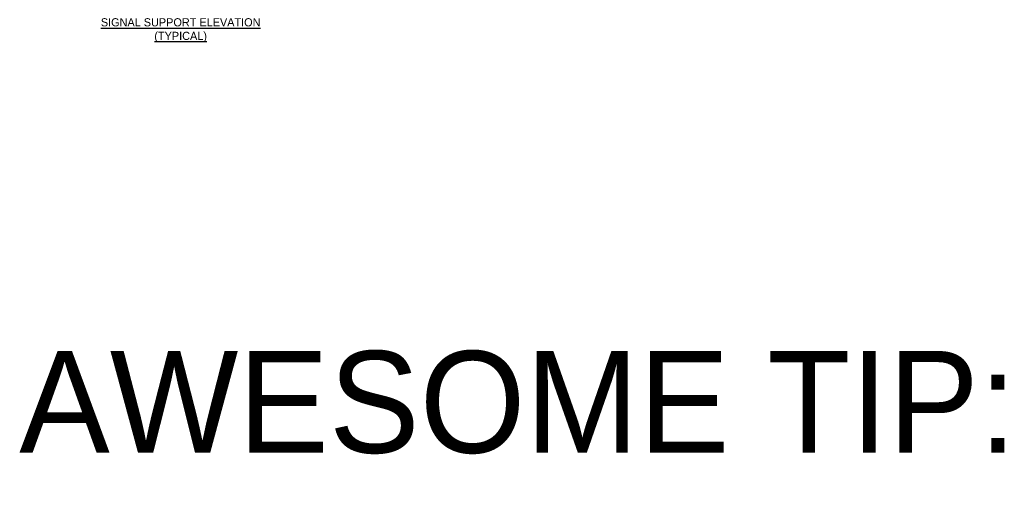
# Model space of a CAD drawing. Header units: feet. Extents: x -492 to 1495683, y -198 to 337262.
# Tile 28 of 38: x 68 to 92, y -76 to -64. Entities that reach past the tile are written whole.
import ezdxf

# ---------------------------------------------------------------- set-up
doc = ezdxf.new("R2010")
doc.units = ezdxf.units.FT
doc.header["$MEASUREMENT"] = 0
doc.layers.add('SURVEY NOTES', color=10, linetype='Continuous', plot=False)
doc.layers.add('TEXT-DED', color=10, linetype='Continuous')
doc.styles.add('Slanted-Normal', font='font31.shx', dxfattribs={"height": 0.14})
doc.styles.get("Standard").update_dxf_attribs({"font": 'font31.shx'})
doc.dimstyles.get("Standard").update_dxf_attribs({"dimtxt": 0.18, "dimasz": 0.18, "dimexe": 0.18, "dimexo": 0.0625, "dimgap": 0.09, "dimtad": 0, "dimtih": 1, "dimtoh": 1, "dimdec": 4, "dimzin": 0, "dimdsep": 46, "dimtxsty": 'Standard', "dimcen": 0.09, "dimadec": 0, "dimazin": 0, "dimtfac": 1, "dimtdec": 4, "dimtofl": 0, "dimtmove": 0, "dimatfit": 3, "dimfxl": 1, "dimtolj": 1, "dimtzin": 0, "dimarcsym": 0})

# ---------------------------------------------------------------- blocks, each defined once
blk = doc.blocks.new('*D1099')
at = {"layer": 'Defpoints', "color": 0, "transparency": 16777216}
for p in [(87.614, -118.712), (88.795, -118.712), (90.277, -118.712), (88.476, -119.263), (88.795, -121.588)]:
    blk.add_point(p, dxfattribs=at)
at = {"layer": 'TEXT-DED', "color": 0, "lineweight": -2, "transparency": 16777216}
blk.add_arc((88.795, -118.712), 0.636, 191.2725, 258.7275, dxfattribs=at)
at = {"layer": 'TEXT-DED', "color": 0, "transparency": 16777216}
for points in [[(88.15, -118.839), (88.191, -118.834), (88.158, -118.712)], [(88.672, -119.315), (88.668, -119.357), (88.795, -119.348)]]:
    blk.add_solid(points, dxfattribs=at)

msp = doc.modelspace()

# ---------------------------------------------------------------- texts
at = {"layer": 'SURVEY NOTES', "insert": (67.90289, -72.35752), "char_height": 2.5, "attachment_point": 1}
msp.add_mtext_dynamic_manual_height_columns('AWESOME TIP:', width=82.6919556, gutter_width=12.5, heights=[0], dxfattribs=at)
at = {"layer": 'TEXT-DED', "insert": (71.87288, -64.77887), "char_height": 0.2, "attachment_point": 8, "style": 'Slanted-Normal'}
msp.add_mtext('{\\LSIGNAL SUPPORT ELEVATION\\P(TYPICAL)}', dxfattribs=at)

# ---------------------------------------------------------------- dimensions: what is measured, and where the dimension line sits
at = {"layer": 'TEXT-DED'}
dim = msp.add_angular_dim_2l(base=(88.47639, -119.26324), line1=((88.79457, -121.58803), (88.79457, -118.71212)), line2=((90.2774, -118.71212), (87.61361, -118.71212)), text=' ', dimstyle='Standard', override={"dimscale": 1, "dimasz": 0.125, "dimlfac": 1}, dxfattribs=at)
dim.commit()
dim.dimension.update_dxf_attribs({"geometry": '*D1099', "text_midpoint": (146.8941, -21.76959)})

doc.saveas('drawing.dxf')
